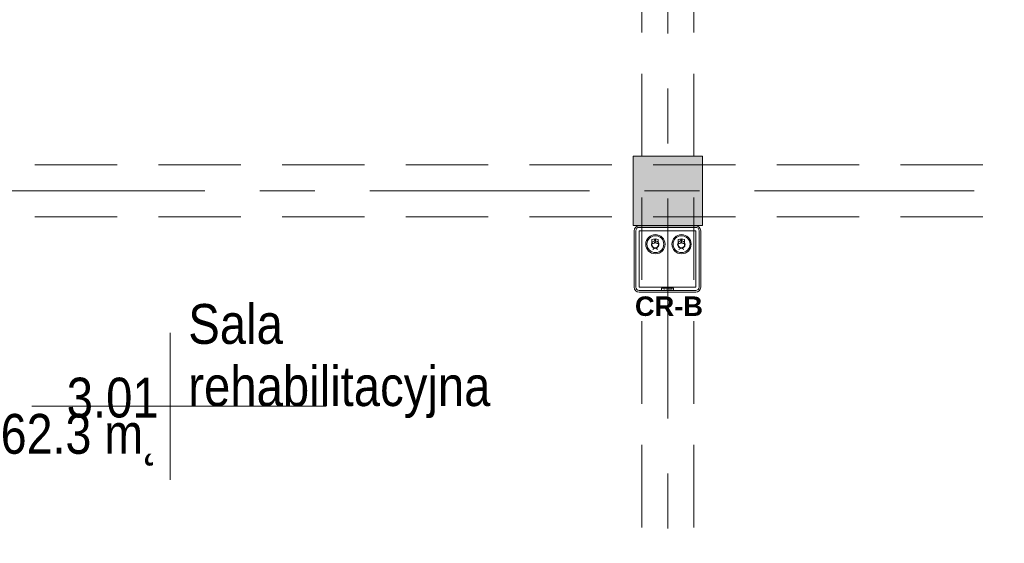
# Model space of a CAD drawing. Header units: centimetres. Extents: x -1737 to 22393, y -8842 to 3838.
# Tile 3 of 167: x -987 to -418, y 685 to 987. Entities that reach past the tile are written whole.
import ezdxf

# ---------------------------------------------------------------- set-up
doc = ezdxf.new("R2010")
doc.units = ezdxf.units.CM
doc.linetypes.add('Oś', pattern=[222.25, 127, -31.75, 31.75, -31.75])
doc.linetypes.add('Ukryte', pattern=[71.438, 47.625, -23.813])
for name, color, linetype, lineweight in [('A-AREA-IDEN', 2, 'Continuous', 13), ('A-DETL-HDLN', 90, 'Ukryte', 9), ('PRZYW_Elementy_inst_przyw', 7, 'Continuous', 9), ('S-COLS', 52, 'Continuous', 13), ('S-GRID', 1, 'Continuous', 13)]:
    doc.layers.add(name, color=color, linetype=linetype, lineweight=lineweight)
doc.styles.add('adam', font='arialbd.ttf')
doc.styles.add('Arial_7', font='arial.ttf', dxfattribs={"width": 0.85, "height": 23})

# ---------------------------------------------------------------- blocks, each defined once
blk = doc.blocks.new('M_Concrete-Square-Column - 400 x 400mm-1512407-3_piętro I __3_90 m_ - stan projektowany')
at = {"layer": 'S-COLS', "lineweight": 9}
blk.add_hatch(color=253, dxfattribs=at).paths.add_polyline_path([(20, -20), (20, 20), (-20, 20), (-20, -20), (11, -20)], flags=0)
for p, q in [((20, 20), (-20, 20)), ((-20, 20), (-20, -20)), ((20, -20), (20, 20)), ((-20, -20), (20, -20))]:
    blk.add_line(p, q, dxfattribs=at)
blk = doc.blocks.new('METKA_POMIESZCZENIA2 - Rozbudowana - bez ramki-2396678-3_piętro I __3_90 m_ - stan projektowany')
at = {"layer": 'A-AREA-IDEN'}
for p, q in [((0, 0.425), (0, 0)), ((0.0976, 0), (-0.8, 0)), ((-0.8, 0), (0.9, 0)), ((0, 0), (0, -0.425))]:
    blk.add_line(p, q, dxfattribs=at)
blk = doc.blocks.new('Ikona2')
at = {"layer": 'PRZYW_Elementy_inst_przyw'}
h = blk.add_hatch(color=106, dxfattribs=at)
h.dxf.hatch_style = 1
h.paths.add_polyline_path([(0.1, -0.27), (-0.1, -0.27), (-0.1, -0.5), (0.1, -0.5)])
h.paths.add_polyline_path([(0.1, -0.5), (-0.1, -0.5), (-0.1, -0.7), (0.1, -0.7)])
h.paths.add_polyline_path([(0.34, -0.5), (0.1, -0.5), (0.1, -0.7), (0.34, -0.7)])
h.paths.add_polyline_path([(-0.1, -0.5), (-0.34, -0.5), (-0.34, -0.7), (-0.1, -0.7)])
h.paths.add_polyline_path([(0.1, -0.7), (-0.1, -0.7), (-0.1, -0.94), (0.1, -0.94)])
at = {"layer": 'PRZYW_Elementy_inst_przyw', "color": 106}
for p, q in [((-1.58, -1.86), (-1.58, -0.37)), ((1.58, -1.86), (1.58, -0.37))]:
    blk.add_line(p, q, dxfattribs=at)
for points in [[(0.34, -0.5), (0.34, -0.7), (-0.34, -0.7), (-0.34, -0.5)], [(-0.1, -0.27), (0.1, -0.27), (0.1, -0.94), (-0.1, -0.94)]]:
    blk.add_lwpolyline(points, close=True, dxfattribs=at)
for centre, radius, start, end in [((0, -3.55), 3.55, 63.5398, 116.4602), ((0, -2.84), 1.85, 31.7978, 276.8309), ((0.01, -2.9), 1.6, 156.7793, 23.2207), ((0, -6.13), 1.43, 32.8175, 147.1825), ((0, -2.85), 1.65, 89.6447, 89.8927), ((-0.01, -2.84), 1.86, 277.2029, 31.4258)]:
    blk.add_arc(centre, radius, start, end, dxfattribs=at)
at = {"layer": 'PRZYW_Elementy_inst_przyw', "color": 106, "lineweight": 5}
for centre, start, end in [((-1.13, -1.18), 253.1892, 358.3615), ((1.15, -1.18), 181.6385, 286.8108)]:
    blk.add_arc(centre, 1.14, start, end, dxfattribs=at)
blk = doc.blocks.new('Ikona')
at = {"layer": 'PRZYW_Elementy_inst_przyw'}
h = blk.add_hatch(color=1, dxfattribs=at)
h.dxf.hatch_style = 1
h.paths.add_polyline_path([(-1065.97, 3801.31), (-1066.17, 3801.31), (-1066.17, 3801.08), (-1065.97, 3801.08)])
h.paths.add_polyline_path([(-1065.97, 3801.08), (-1066.17, 3801.08), (-1066.17, 3800.87), (-1065.97, 3800.87)])
h.paths.add_polyline_path([(-1065.74, 3801.08), (-1065.97, 3801.08), (-1065.97, 3800.87), (-1065.74, 3800.87)])
h.paths.add_polyline_path([(-1066.17, 3801.08), (-1066.41, 3801.08), (-1066.41, 3800.87), (-1066.17, 3800.87)])
h.paths.add_polyline_path([(-1065.97, 3800.87), (-1066.17, 3800.87), (-1066.17, 3800.64), (-1065.97, 3800.64)])
at = {"layer": 'PRZYW_Elementy_inst_przyw', "color": 1}
for p, q in [((-1067.65, 3799.71), (-1067.65, 3801.21)), ((-1064.49, 3799.71), (-1064.49, 3801.21))]:
    blk.add_line(p, q, dxfattribs=at)
for points in [[(-1065.74, 3801.08), (-1065.74, 3800.87), (-1066.41, 3800.87), (-1066.41, 3801.08)], [(-1066.17, 3801.31), (-1065.97, 3801.31), (-1065.97, 3800.64), (-1066.17, 3800.64)]]:
    blk.add_lwpolyline(points, close=True, dxfattribs=at)
for centre, radius, start, end in [((-1066.07, 3798.74), 1.85, 31.7978, 276.8309), ((-1066.06, 3798.68), 1.6, 156.7793, 23.2207), ((-1066.07, 3798.03), 3.55, 63.5398, 116.4602), ((-1066.07, 3798.72), 1.65, 89.6447, 89.8927), ((-1066.08, 3798.74), 1.86, 277.2029, 31.4258), ((-1066.07, 3795.45), 1.43, 32.8175, 147.1825)]:
    blk.add_arc(centre, radius, start, end, dxfattribs=at)
at = {"layer": 'PRZYW_Elementy_inst_przyw', "color": 1, "lineweight": 5}
for centre, start, end in [((-1067.2, 3800.4), 253.1892, 358.3615), ((-1064.92, 3800.4), 181.6385, 286.8108)]:
    blk.add_arc(centre, 1.14, start, end, dxfattribs=at)
blk = doc.blocks.new('UK4-PPO')
at = {"layer": 'PRZYW_Elementy_inst_przyw'}
for p, q in [((19.21, 19.17), (-13.43, 19.17)), ((-13.43, 18.21), (19.21, 18.21)), ((-16.31, 16.29), (-16.31, -16.35)), ((-15.35, 16.29), (-15.35, -16.35)), ((21.13, 16.29), (21.13, -16.35)), ((22.09, -16.35), (22.09, 16.29)), ((-13.43, -18.27), (19.21, -18.27)), ((-13.43, -19.23), (19.21, -19.23))]:
    blk.add_line(p, q, dxfattribs=at)
at = {"layer": 'PRZYW_Elementy_inst_przyw', "color": 7}
blk.add_lwpolyline([(-13.43, 16.29), (19.21, 16.29), (19.21, -16.35), (-13.43, -16.35)], close=True, dxfattribs=at)
at = {"layer": 'PRZYW_Elementy_inst_przyw', "color": 0}
blk.add_lwpolyline([(-0.6, -16.91), (6.38, -16.91), (6.38, -18.27), (-0.6, -18.27)], close=True, dxfattribs=at)
at = {"layer": 'PRZYW_Elementy_inst_przyw', "lineweight": 5}
for centre, radius in [((-4.07, 8.47), 5.55), ((-4.07, 8.47), 4.87), ((11.05, 8.47), 5.55), ((11.05, 8.47), 4.87)]:
    blk.add_circle(centre, radius, dxfattribs=at)
at = {"layer": 'PRZYW_Elementy_inst_przyw'}
for centre, radius, start, end in [((-13.43, 16.29), 2.88, 90, 180), ((-13.43, 16.29), 1.92, 90, 180), ((19.21, 16.29), 2.88, 0, 90), ((19.21, 16.29), 1.92, 0, 90), ((-13.43, -16.35), 2.88, 180, 270), ((-13.43, -16.35), 1.92, 180, 270), ((19.21, -16.35), 2.88, 270, 0), ((19.21, -16.35), 1.92, 270, 0)]:
    blk.add_arc(centre, radius, start, end, dxfattribs=at)
at = {"layer": 'PRZYW_Elementy_inst_przyw', "lineweight": 5, "xscale": 1.155937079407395, "yscale": 1.155937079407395, "zscale": 1.155937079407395}
for name, p in [('Ikona', (1228.1, -4382.83)), ('Ikona2', (10.92, 11.56))]:
    blk.add_blockref(name, p, dxfattribs=at)
at = {"layer": 'PRZYW_Elementy_inst_przyw', "color": 0, "insert": (0.18, -17.02), "char_height": 1.056, "attachment_point": 1}
blk.add_mtext_dynamic_manual_height_columns('SCHIMA', width=11.8192, gutter_width=12.5, heights=[0], dxfattribs=at)

msp = doc.modelspace()

# ---------------------------------------------------------------- linework, layer by layer
at = {"layer": 'A-DETL-HDLN'}
for p, q in [((-627.62, 408.33), (-627.62, 2788.33)), ((-627.62, 408.33), (-627.62, 2788.33)), ((-597.62, 408.33), (-597.62, 2788.33)), ((-597.62, 408.33), (-597.62, 2788.33)), ((-1192.62, 903.33), (1167.38, 903.33)), ((-1192.62, 903.33), (1167.38, 903.33)), ((-1192.62, 873.33), (1167.38, 873.33)), ((-1192.62, 873.33), (1167.38, 873.33))]:
    msp.add_line(p, q, dxfattribs=at)
at = {"layer": 'S-GRID', "linetype": 'Oś'}
for p, q in [((-612.62, 2884.27), (-612.62, 27.13)), ((1342.46, 888.33), (-1368.76, 888.33))]:
    msp.add_line(p, q, dxfattribs=at)

# ---------------------------------------------------------------- block references
at = {"layer": 'A-AREA-IDEN', "color": 0, "xscale": 99.99999999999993, "yscale": 99.99999999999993, "zscale": 99.99999999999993}
msp.add_blockref('METKA_POMIESZCZENIA2 - Rozbudowana - bez ramki-2396678-3_piętro I __3_90 m_ - stan projektowany', (-900.03, 764), dxfattribs=at)
at = {"layer": 'PRZYW_Elementy_inst_przyw'}
ref = msp.add_blockref('UK4-PPO', (-615.69, 849.11), dxfattribs=at)
ref.add_attrib('NAZWA', 'CR-B', (-631.57, 816.19), dxfattribs={"color": 7, "linetype": 'Continuous', "lineweight": -3, "height": 11.25, "style": 'adam'})
at = {"layer": 'S-COLS', "lineweight": 9}
msp.add_blockref('M_Concrete-Square-Column - 400 x 400mm-1512407-3_piętro I __3_90 m_ - stan projektowany', (-612.62, 888.33), dxfattribs=at)

# ---------------------------------------------------------------- texts
at = {"layer": 'A-AREA-IDEN', "color": 0, "char_height": 23, "line_spacing_factor": 0.936439, "style": 'Arial_7'}
for s, insert, width, attachment_point in [('\\pxt3.69565,7.3913,11.08696,14.78261,18.47826,22.17391,25.86957,29.56522,33.26087,36.95652,40.65217,44.34783,48.04348,51.73913,55.43478,59.13043,62.82609,66.52174,70.21739,73.91304,77.6087,81.30435,85,88.69565,92.3913,96.08696,99.78261,103.47826,107.17391,110.86957,114.56522,118.26087;{Sala\\Prehabilitacyjna}', (-889.6, 757.22), 172.04, 7), ('\\pxqr,t3.69565,7.3913,11.08696,14.78261,18.47826,22.17391,25.86957,29.56522,33.26087,36.95652,40.65217,44.34783,48.04348,51.73913,55.43478,59.13043,62.82609,66.52174,70.21739,73.91304,77.6087,81.30435,85,88.69565,92.3913,96.08696,99.78261,103.47826,107.17391,110.86957,114.56522,118.26087;{3.01}', (-906.68, 757.22), 52.87, 9), ('\\pt84.99995,169.9999,255.00008,340.00003,424.99998,509.99993,595.00011,680.00006,765.00001,849.99996,934.99991,1020.00009,1105.00004,1189.99999,1274.99994,1359.99989,1445.00007,1530.00002,1614.99997,1699.99992,1785.0001,1870.00005,1955,2039.99995,2124.9999,2210.00008,2295.00003,2379.99998,2464.99993,2550.00011,2635.00006,2720.00001;62.3 m˛', (-906.68, 759.61), 91.63, 3)]:
    msp.add_mtext(s, dxfattribs=dict(at, insert=insert, width=width, attachment_point=attachment_point))

doc.saveas('drawing.dxf')
